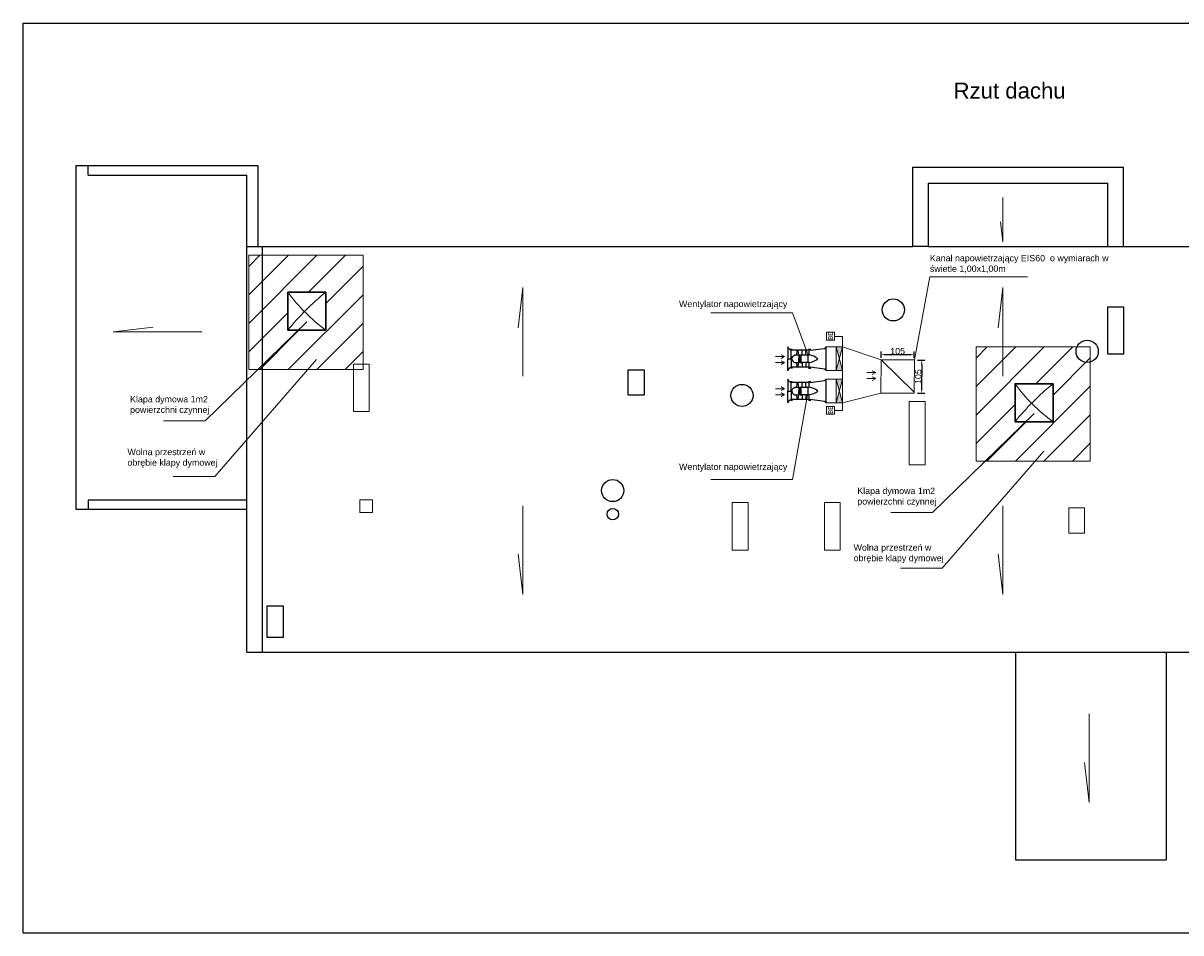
# Model space of a CAD drawing. Header units: millimetres. Extents: x 2341 to 31069, y -7915 to 10644.
# Tile 1 of 105: x 2341 to 5992, y -7915 to -5045. Entities that reach past the tile are written whole.
import ezdxf
from ezdxf.enums import TextEntityAlignment as Align

# ---------------------------------------------------------------- set-up
doc = ezdxf.new("R2010")
doc.units = ezdxf.units.MM
for name, color, linetype, lineweight in [('Cienka', 252, 'Continuous', 9), ('oddymianie', 5, 'Continuous', 20), ('opisy', 5, 'Continuous', 5), ('ściany nośne', 1, 'Continuous', 25)]:
    doc.layers.add(name, color=color, linetype=linetype, lineweight=lineweight)
doc.layers.add('mapp-system', color=7, linetype='Continuous')
doc.styles.add('CALIBRI', font='calibri.ttf')
doc.styles.get("Standard").update_dxf_attribs({"font": 'ARIAL.TTF'})
doc.dimstyles.new('ISO-25', dxfattribs={"dimtxt": 20, "dimasz": 15, "dimexe": 10, "dimexo": 10, "dimtad": 1, "dimdec": 0, "dimtxsty": 'Standard', "dimcen": 2.5, "dimadec": 0, "dimazin": 0, "dimtfac": 1, "dimtdec": 0, "dimtmove": 0, "dimatfit": 3, "dimfxl": 0, "dimarcsym": 0})

# ---------------------------------------------------------------- blocks, each defined once
blk = doc.blocks.new('*D1914')
at = {"layer": 'Defpoints', "color": 0}
for p in [(5046.2, -6090.6), (5046.2, -6110.3), (5151.3, -6110.3)]:
    blk.add_point(p, dxfattribs=at)
at = {"layer": 'oddymianie', "color": 0, "lineweight": -2}
for p, q in [((5046.2, -6100.3), (5046.2, -6080.6)), ((5136.3, -6090.6), (5061.2, -6090.6)), ((5151.3, -6100.3), (5151.3, -6080.6))]:
    blk.add_line(p, q, dxfattribs=at)
at = {"layer": 'oddymianie', "color": 0}
for points in [[(5061.2, -6088.1), (5061.2, -6093.1), (5046.2, -6090.6)], [(5136.3, -6093.1), (5136.3, -6088.1), (5151.3, -6090.6)]]:
    blk.add_solid(points, dxfattribs=at)
at = {"layer": 'oddymianie', "color": 0, "insert": (5098.7, -6079.8), "char_height": 20, "attachment_point": 5}
blk.add_mtext('105', dxfattribs=at)
blk = doc.blocks.new('*D1915')
at = {"layer": 'Defpoints', "color": 0}
for p in [(5151.5, -6107.4), (5151.3, -6212.1), (5174.4, -6212.2)]:
    blk.add_point(p, dxfattribs=at)
at = {"layer": 'oddymianie', "color": 0, "lineweight": -2}
for p, q in [((5161.5, -6107.5), (5184.7, -6107.5)), ((5174.6, -6122.5), (5174.4, -6197.2)), ((5161.3, -6212.1), (5184.4, -6212.2))]:
    blk.add_line(p, q, dxfattribs=at)
at = {"layer": 'oddymianie', "color": 0}
for points in [[(5177.1, -6122.5), (5172.1, -6122.5), (5174.7, -6107.5)], [(5171.9, -6197.2), (5176.9, -6197.2), (5174.4, -6212.2)]]:
    blk.add_solid(points, dxfattribs=at)
at = {"layer": 'oddymianie', "color": 0, "insert": (5163.7, -6159.8), "char_height": 20, "attachment_point": 5, "rotation": 89.8384}
blk.add_mtext('105', dxfattribs=at)
blk = doc.blocks.new('wentylator mapp-system')
at = {"layer": 'mapp-system'}
for p, q in [((37651.1, 14590.4), (37651.1, 14610.6)), ((37665, 14610.7), (37665, 14616.4))]:
    blk.add_line(p, q, dxfattribs=at)
for points in [[(37588.9, 14610.6, -0.280348), (37574.4, 14625), (37574.4, 14574.5), (37588.9, 14574.5), (37588.9, 14616.3)], [(37591.9, 14574.4, -0.349334), (37604.6, 14590.4), (37621.4, 14590.4), (37621.4, 14574.5), (37621.4, 14577.3), (37625.2, 14577.3), (37628.2, 14577.3), (37628.2, 14574.5), (37628.2, 14571.7), (37625.2, 14571.7), (37625.2, 14590.4), (37634.7, 14590.4), (37634.7, 14610.6)], [(37611.1, 14558.6), (37612.6, 14541.6), (37618, 14541.6), (37621.4, 14558.6), (37621.4, 14574.5), (37621.4, 14571.7), (37625.2, 14571.7), (37625.2, 14558.6), (37634.7, 14558.6, -0.341355), (37631.4, 14562.9), (37631.4, 14574.5), (37631.4, 14586.1, -0.341355), (37634.7, 14590.4), (37651.1, 14590.4), (37665, 14590.4), (37665, 14610.7), (37592, 14610.6), (37592, 14616.3)], [(37668.5, 14616.4), (37668.5, 14610.7), (37729.5, 14618.3, 0.389811), (37734.6, 14624.3), (37734.6, 14574.5), (37734.6, 14524.7, 0.389811), (37729.5, 14530.7), (37668.5, 14538.3), (37668.5, 14532.5)], [(37588.9, 14538.4, 0.280348), (37574.4, 14524), (37574.4, 14574.5), (37588.9, 14574.5), (37588.9, 14532.7)], [(37591.9, 14574.6, 0.349334), (37604.6, 14558.6), (37621.4, 14558.6)], [(37657.4, 14558.6, 0.341355), (37660.7, 14562.9), (37660.7, 14574.5), (37660.7, 14586.1, 0.341355), (37657.4, 14590.4)], [(37665, 14558.6, 0.150411), (37701.1, 14574.5, 0.150411), (37665, 14590.4)]]:
    blk.add_lwpolyline(points, format="xyb", dxfattribs=at)
for points in [[(37621.4, 14590.4), (37618, 14607.4), (37612.6, 14607.4), (37611.1, 14590.4)], [(37631.4, 14579.9), (37628.2, 14579.9), (37628.2, 14568.8), (37631.4, 14568.8)], [(37665, 14532.5), (37665, 14538.3), (37592, 14538.4), (37592, 14532.7)], [(37651.1, 14558.6), (37634.7, 14558.6), (37634.7, 14538.3)], [(37665, 14538.3), (37665, 14558.6), (37651.1, 14558.6), (37651.1, 14538.3)]]:
    blk.add_lwpolyline(points, dxfattribs=at)

msp = doc.modelspace()

# ---------------------------------------------------------------- hatches: boundary and pattern name
at = {"layer": 'oddymianie', "transparency": 33554687}
h = msp.add_hatch(dxfattribs=at)
h.set_pattern_fill('ANSI31', color=4, scale=20)
h.set_pattern_definition([(45, (-18149.8, -4294.846), (-44.90128, 44.90128), [])])
h.paths.add_polyline_path([(3052.8, -6137.2), (3412.8, -6137.2), (3412.8, -5777.2), (3052.8, -5777.2)])
h.paths.add_polyline_path([(3175.5, -5893.5), (3295.5, -5893.5), (3295.5, -6013.5), (3175.5, -6013.5)], flags=16)
at = {"layer": 'oddymianie', "lineweight": 0}
h = msp.add_hatch(color=256, dxfattribs=at)
h.dxf.hatch_style = 1
h.paths.add_polyline_path([(4904.5, -6066.3), (4924.3, -6066.3), (4914.4, -6103.5)])
h.paths.add_polyline_path([(4904.5, -6140.8), (4914.4, -6103.5), (4924.3, -6140.8)])
at = {"layer": 'oddymianie', "transparency": 33554687}
h = msp.add_hatch(dxfattribs=at)
h.set_pattern_fill('ANSI31', color=4, scale=20)
h.set_pattern_definition([(45, (-15856.5, -4583.963), (-44.90128, 44.90128), [])])
h.paths.add_polyline_path([(5346.1, -6426.3), (5706.1, -6426.3), (5706.1, -6066.3), (5346.1, -6066.3)])
h.paths.add_polyline_path([(5468.8, -6182.6), (5588.8, -6182.6), (5588.8, -6302.6), (5468.8, -6302.6)], flags=16)
at = {"layer": 'oddymianie', "lineweight": 0}
h = msp.add_hatch(color=256, dxfattribs=at)
h.dxf.hatch_style = 1
h.paths.add_polyline_path([(4904.5, -6168.1), (4924.3, -6168.1), (4914.4, -6205.3)])
h.paths.add_polyline_path([(4904.5, -6242.6), (4914.4, -6205.3), (4924.3, -6242.6)])

# ---------------------------------------------------------------- linework, layer by layer
for p, q in [((2508.3, -6579.3), (2508.3, -5494.3)), ((2508.3, -5494.3), (2546.3, -5494.3)), ((2546.3, -5494.3), (3081.3, -5494.3)), ((2546.3, -5524.3), (2546.3, -5494.3)), ((3081.3, -5494.3), (3081.3, -5749.3)), ((5146.3, -5749.3), (5146.3, -5499.3)), ((5146.3, -5499.3), (5811.3, -5499.3)), ((5811.3, -5749.3), (5811.3, -5499.3)), ((2546.3, -5524.3), (3046.3, -5524.3)), ((3046.3, -5749.3), (3046.3, -5524.3)), ((5196.3, -5549.3), (5761.3, -5549.3)), ((5196.3, -5749.3), (5196.3, -5549.3)), ((5761.3, -5749.3), (5761.3, -5549.3)), ((3046.3, -7029.3), (3046.3, -5749.3)), ((3046.3, -5749.3), (5146.3, -5749.3)), ((3096.3, -7029.3), (3096.3, -5749.3)), ((5196.3, -5749.3), (5146.3, -5749.3)), ((5196.3, -5749.3), (5761.3, -5749.3)), ((5761.3, -5749.3), (5811.3, -5749.3)), ((5811.3, -5749.3), (7681.3, -5749.3)), ((3046.3, -6549.3), (2546.3, -6549.3)), ((2546.3, -6549.3), (2546.3, -6579.3)), ((2546.3, -6579.3), (2508.3, -6579.3)), ((3046.3, -6579.3), (2546.3, -6579.3)), ((3046.3, -7029.3), (7741.3, -7029.3)), ((5470.3, -7029.3), (5470.3, -7684.3)), ((5945.3, -7029.3), (5945.3, -7684.3)), ((5470.3, -7684.3), (5945.3, -7684.3))]:
    msp.add_line(p, q)
for points in [[(5811.3, -6089.3), (5761.3, -6089.3), (5761.3, -5939.3), (5811.3, -5939.3), (5811.3, -6089.3)], [(4299.3, -6218.3), (4249.3, -6218.3), (4249.3, -6138.3), (4299.3, -6138.3), (4299.3, -6218.3)], [(3160.9, -6982.6), (3110.9, -6982.6), (3110.9, -6882.6), (3160.9, -6882.6), (3160.9, -6982.6)]]:
    msp.add_lwpolyline(points)
for centre, radius in [((5085, -5949.3), 35), ((5696.3, -6080.3), 35), ((4607.9, -6219.3), 35), ((4200.3, -6519.3), 35), ((4200.3, -6593.8), 18)]:
    msp.add_circle(centre, radius)
at = {"layer": 'Cienka'}
for p, q in [((5430, -5595.1), (5430, -5734.8)), ((5430, -5734.8), (5422.7, -5671.4)), ((3916.3, -5878.7), (3901.6, -6005.6)), ((3916.3, -6158.2), (3916.3, -5878.7)), ((5430, -5878.7), (5415.4, -6005.6)), ((5430, -6158.2), (5430, -5878.7)), ((2624.6, -6018.4), (2751.5, -6003.8)), ((2904.2, -6018.4), (2624.6, -6018.4)), ((3916.3, -6567.4), (3916.3, -6846.9)), ((5430, -6567.4), (5430, -6846.9)), ((3916.3, -6846.9), (3901.6, -6720)), ((5430, -6846.9), (5415.4, -6720)), ((5702.6, -7224.2), (5702.6, -7503.7)), ((5702.6, -7503.7), (5687.9, -7376.8))]:
    msp.add_line(p, q, dxfattribs=at)
at = {"layer": 'oddymianie', "color": 5, "lineweight": 30}
for p, q in [((3295.5, -5893.5), (3175.5, -5893.5)), ((3175.5, -6013.5), (3175.5, -5893.5)), ((3295.5, -6013.5), (3295.5, -5893.5)), ((3295.5, -6013.5), (3175.5, -6013.5))]:
    msp.add_line(p, q, dxfattribs=at)
at = {"layer": 'oddymianie'}
for p, q in [((4872.1, -6066.3), (4904.5, -6066.3)), ((4924.3, -6066.3), (5046.4, -6107.4)), ((4872.1, -6140.4), (4924.3, -6140.8)), ((4872.1, -6168.1), (4904.5, -6168.1)), ((4924.3, -6140.8), (4924.3, -6168.1)), ((4872.1, -6242.2), (4924.3, -6242.6)), ((4924.3, -6242.6), (5046.1, -6212.1)), ((5135.3, -6358.3), (5135.3, -6418.3))]:
    msp.add_line(p, q, dxfattribs=at)
at = {"layer": 'oddymianie', "color": 4}
for points in [[(3052.8, -5777.2), (3412.8, -5777.2), (3412.8, -6137.2), (3052.8, -6137.2)], [(3052.8, -5777.2), (3412.8, -5777.2), (3412.8, -6137.2), (3052.8, -6137.2)], [(5346.1, -6066.3), (5706.1, -6066.3), (5706.1, -6426.3), (5346.1, -6426.3)], [(5346.1, -6066.3), (5706.1, -6066.3), (5706.1, -6426.3), (5346.1, -6426.3)]]:
    msp.add_lwpolyline(points, close=True, dxfattribs=at)
at = {"layer": 'oddymianie', "color": 7}
for points in [[(5151.5, -6107.4), (5200.2, -5844.8), (5508.6, -5844.8)], [(2783.8, -6299), (2915, -6299), (3236.1, -5986.7)], [(4510.1, -5958.2), (4767.6, -5958.2), (4816.9, -6091.8)], [(2814.1, -6475.4), (2945.3, -6475.4), (3266.4, -6106.2)], [(3432.3, -6270.3), (3382.3, -6270.3), (3382.3, -6120.3), (3432.3, -6120.3), (3432.3, -6270.3)], [(5001.2, -6147.2), (5029.4, -6147.2), (5018.7, -6141.5)], [(5001.2, -6147.2), (5029.4, -6147.2), (5018.7, -6152.9)], [(5001.2, -6166.2), (5029.4, -6166.2), (5018.7, -6160.5)], [(5001.2, -6166.2), (5029.4, -6166.2), (5018.7, -6171.9)], [(4510.1, -6484.8), (4767.6, -6484.8), (4816.9, -6205.3)], [(5185.3, -6438.3), (5135.3, -6438.3), (5135.3, -6238.3), (5185.3, -6238.3), (5185.3, -6438.3)], [(5077.1, -6588.1), (5208.3, -6588.1), (5529.4, -6275.8)], [(5107.4, -6764.5), (5238.6, -6764.5), (5559.7, -6395.3)], [(3442.3, -6588.3), (3402.3, -6588.3), (3402.3, -6548.3), (3442.3, -6548.3), (3442.3, -6588.3)], [(4626.8, -6707.3), (4576.8, -6707.3), (4576.8, -6557.3), (4626.8, -6557.3), (4626.8, -6707.3)], [(4917.8, -6707.3), (4867.8, -6707.3), (4867.8, -6557.3), (4917.8, -6557.3), (4917.8, -6707.3)], [(5688.3, -6653.8), (5638.3, -6653.8), (5638.3, -6573.8), (5688.3, -6573.8), (5688.3, -6653.8)]]:
    msp.add_lwpolyline(points, dxfattribs=at)
at = {"layer": 'oddymianie', "lineweight": 0}
for points in [[(4874.7, -6044.6), (4899.2, -6044.6), (4899.2, -6020.1), (4874.7, -6020.1)], [(4874.7, -6278.2), (4899.2, -6278.2), (4899.2, -6253.7), (4874.7, -6253.7)]]:
    msp.add_lwpolyline(points, close=True, dxfattribs=at)
for points in [[(4924.3, -6066.3), (4924.3, -6033.2), (4899.2, -6033.2)], [(4924.3, -6242.6), (4924.3, -6266.9), (4899.2, -6266.9)]]:
    msp.add_lwpolyline(points, dxfattribs=at)
at = {"layer": 'oddymianie', "color": 5}
for points in [[(4713.6, -6096.5), (4741.8, -6096.5), (4731.1, -6090.8)], [(4713.6, -6096.5), (4741.8, -6096.5), (4731.1, -6102.2)], [(4713.6, -6115.5), (4741.8, -6115.5), (4731.1, -6109.7)], [(4713.6, -6115.5), (4741.8, -6115.5), (4731.1, -6121.2)], [(4713.6, -6198.3), (4741.8, -6198.3), (4731.1, -6192.6)], [(4713.6, -6198.3), (4741.8, -6198.3), (4731.1, -6204)], [(4713.6, -6217.3), (4741.8, -6217.3), (4731.1, -6211.5)], [(4713.6, -6217.3), (4741.8, -6217.3), (4731.1, -6223)]]:
    msp.add_lwpolyline(points, dxfattribs=at)
at = {"layer": 'oddymianie', "color": 30}
for points in [[(4904.5, -6140.8), (4904.5, -6066.3), (4924.3, -6066.3), (4924.3, -6140.8)], [(4904.5, -6242.6), (4904.5, -6168.1), (4924.3, -6168.1), (4924.3, -6242.6)]]:
    msp.add_lwpolyline(points, close=True, dxfattribs=at)
for points in [[(4924.3, -6066.3), (4904.5, -6140.8), (4904.5, -6066.3), (4924.3, -6140.8)], [(4924.3, -6168.1), (4904.5, -6242.6), (4904.5, -6168.1), (4924.3, -6242.6)]]:
    msp.add_lwpolyline(points, dxfattribs=at)
at = {"layer": 'oddymianie'}
msp.add_lwpolyline([(5151.3, -6212.1), (5046.1, -6212.1), (5046.4, -6107.4), (5151.5, -6107.4)], close=True, dxfattribs=at)
for points in [[(5046.4, -6107.4), (5151.3, -6209)], [(5105.9, -6212.1), (5046.1, -6212.1)]]:
    msp.add_lwpolyline(points, dxfattribs=at)
at = {"layer": 'oddymianie', "lineweight": 30}
msp.add_lwpolyline([(5468.8, -6302.6), (5468.8, -6182.6), (5588.8, -6182.6), (5588.8, -6302.6)], close=True, dxfattribs=at)
msp.add_lwpolyline([(5468.8, -6302.6), (5468.8, -6182.6), (5588.8, -6182.6), (5588.8, -6302.6)], close=True, dxfattribs=at)
at = {"layer": 'oddymianie', "color": 5}
for centre, radius, start, end in [((3634.4, -5554.5), 570.6, 216.4479, 233.5521), ((3788.3, -6506.3), 786.4, 128.8057, 141.1943)]:
    msp.add_arc(centre, radius, start, end, dxfattribs=at)
at = {"layer": 'oddymianie'}
for centre, radius, start, end in [((5927.7, -5843.6), 570.6, 216.4479, 233.5521), ((6081.6, -6795.4), 786.4, 128.8057, 141.1943)]:
    msp.add_arc(centre, radius, start, end, dxfattribs=at)
at = {"layer": 'ściany nośne', "color": 0}
for p, q in [((2341, -7914.7), (2341, -5044.7)), ((2341, -5044.7), (7941, -5044.7)), ((2341, -7914.7), (7941, -7914.7))]:
    msp.add_line(p, q, dxfattribs=at)

# ---------------------------------------------------------------- block references
at = {"layer": 'oddymianie', "xscale": 0.7472314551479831, "yscale": 0.7472314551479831, "zscale": 0.7472314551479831}
msp.add_blockref('wentylator mapp-system', (-23324.4, -16994), dxfattribs=at)
at = {"layer": 'oddymianie', "color": 5, "xscale": 0.7472314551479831, "yscale": 0.7472314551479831, "zscale": 0.7472314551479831}
msp.add_blockref('wentylator mapp-system', (-23324.4, -17095.8), dxfattribs=at)

# ---------------------------------------------------------------- texts
at = {"layer": 'oddymianie', "lineweight": 0, "style": 'CALIBRI', "width": 0.8}
for p in [(4886.9, -6032.1), (4886.9, -6265.7)]:
    msp.add_text('BE', height=15.43, rotation=90, dxfattribs=at).set_placement(p, align=Align.MIDDLE_CENTER)
at = {"layer": 'oddymianie', "color": 7, "lineweight": 9, "char_height": 20, "attachment_point": 1}
for s, insert, width in [('Kanał napowietrzający EIS60  o wymiarach w świetle 1,00x1,00m', (5200.2, -5776), 572.222), ('Wentylator napowietrzający ', (4409.3, -5920.5), 572.222), ('Klapa dymowa 1m2 powierzchni czynnej', (2678.2, -6221.1), 323.335), ('Wolna przestrzeń w obrębie klapy dymowej', (2669.9, -6387.6), 294.554), ('Wentylator napowietrzający ', (4409.3, -6434), 572.222), ('Klapa dymowa 1m2 powierzchni czynnej', (4971.5, -6510.2), 323.335), ('Wolna przestrzeń w obrębie klapy dymowej', (4959.7, -6689), 294.554)]:
    msp.add_mtext(s, dxfattribs=dict(at, insert=insert, width=width))
at = {"layer": 'opisy', "color": 7, "insert": (5275.1, -5232.5), "char_height": 50, "width": 2924.362, "attachment_point": 1}
msp.add_mtext('Rzut dachu', dxfattribs=at)

# ---------------------------------------------------------------- dimensions: what is measured, and where the dimension line sits
at = {"layer": 'oddymianie', "color": 7}
for p1, p2, distance, picture, middle in [((5151.3, -6110.3), (5046.2, -6110.3), -19.7, '*D1914', (5098.7, -6079.8)), ((5151.5, -6107.4), (5151.3, -6212.1), 23.1, '*D1915', (5163.7, -6159.8))]:
    dim = msp.add_aligned_dim(p1=p1, p2=p2, distance=distance, dimstyle='ISO-25', override={"dimfxl": 1, "dimfxlon": 0}, dxfattribs=at)
    dim.commit()
    dim.dimension.update_dxf_attribs({"geometry": picture, "text_midpoint": middle})

doc.saveas('drawing.dxf')
